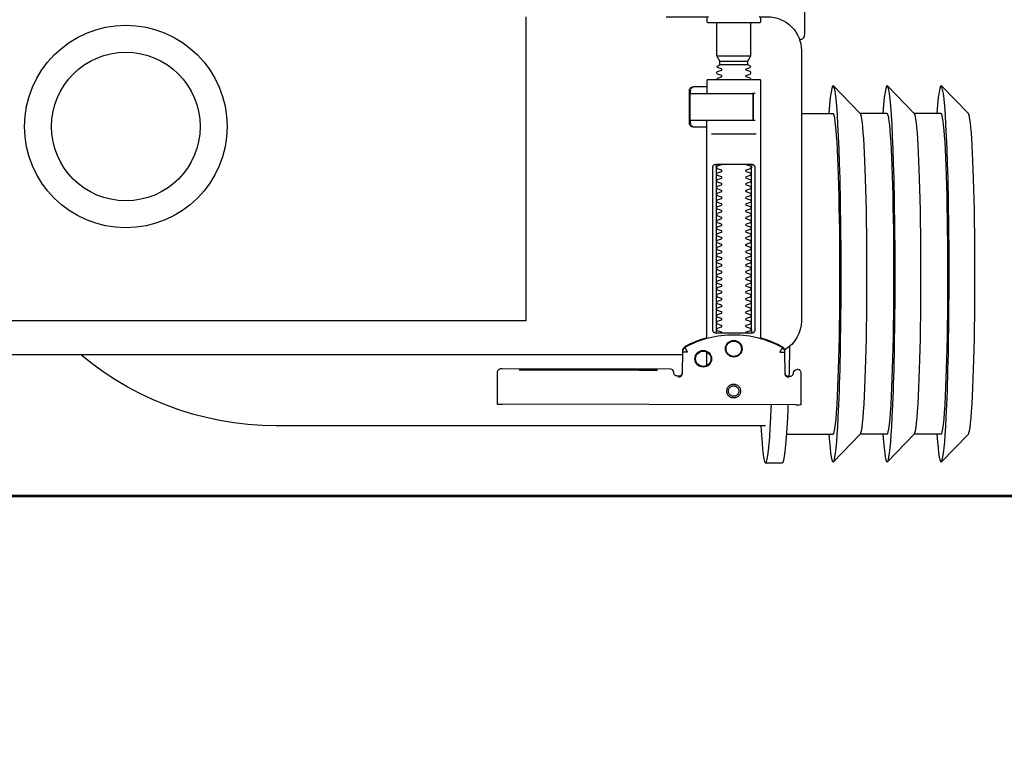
# Model space of a CAD drawing. Header units: millimetres. Extents: x 11979 to 37895, y 18730 to 47884.
# Tile 250 of 256: x 36211 to 36240, y 43717 to 43739. Entities that reach past the tile are written whole.
import ezdxf

# ---------------------------------------------------------------- set-up
doc = ezdxf.new("R2010")
doc.units = ezdxf.units.MM
for name, color, linetype in [('-LI-WIDOK', 2, 'Continuous'), ('-WYMIAR', 8, 'Continuous'), ('_PROJEKTOWANE', 5, 'Continuous'), ('PROJEKTOWANE', 5, 'Continuous')]:
    doc.layers.add(name, color=color, linetype=linetype)
doc.layers.add('-ŚCIANY NOŚNE', color=4, linetype='Continuous', lineweight=53)
doc.styles.get("Standard").update_dxf_attribs({"font": 'arial.ttf'})
doc.dimstyles.new('CZA-KROPKA-50', dxfattribs={"dimtxt": 12, "dimasz": 1, "dimexe": 2, "dimexo": 25, "dimgap": 4, "dimtad": 1, "dimdec": 1, "dimrnd": 0.5, "dimzin": 9, "dimdsep": 46, "dimtxsty": 'Standard', "dimblk": 'CZA-KROPKA', "dimblk1": 'CZA-KROPKA', "dimblk2": 'CZA-KROPKA', "dimsah": 1, "dimcen": -20, "dimse1": 1, "dimse2": 1, "dimclrd": 8, "dimclre": 8, "dimclrt": 9, "dimadec": 0, "dimazin": 0, "dimtfac": 1, "dimtdec": 1, "dimtmove": 1, "dimatfit": 3, "dimldrblk": 'CZA-KROPKA', "dimfxl": 1, "dimtolj": 1, "dimtzin": 9, "dimarcsym": 0})

# ---------------------------------------------------------------- blocks, each defined once
blk = doc.blocks.new('CZA-KROPKA')
at = {"layer": '-WYMIAR', "linetype": 'ByBlock'}
for p, q in [((0, 10), (0, -10)), ((5, 0), (-5, 0))]:
    blk.add_line(p, q, dxfattribs=at)
at = {"layer": '-WYMIAR', "linetype": 'ByBlock', "const_width": 2.5}
blk.add_lwpolyline([(-1.25, 0, 1), (1.25, 0, 1)], format="xyb", close=True, dxfattribs=at)
blk = doc.blocks.new('*D2741')
at = {"layer": '-LI-WIDOK', "color": 8, "lineweight": -2}
blk.add_line((36466.897, 45107.43), (36466.897, 43687.43), dxfattribs=at)
at = {"layer": 'Defpoints', "color": 0}
for p in [(35203.399, 45108.43), (36312.926, 43686.43), (36466.897, 43686.43)]:
    blk.add_point(p, dxfattribs=at)
at = {"layer": '-LI-WIDOK', "color": 8, "lineweight": -2}
for p, rotation in [((36466.897, 45108.43), 90), ((36466.897, 43686.43), 270)]:
    blk.add_blockref('CZA-KROPKA', p, dxfattribs=dict(at, rotation=rotation))
at = {"layer": '-LI-WIDOK', "color": 9, "insert": (36456.872, 44397.43), "char_height": 12, "attachment_point": 5, "rotation": 90}
blk.add_mtext('\\A1;1422', dxfattribs=at)
blk = doc.blocks.new('*D2762')
at = {"layer": '-LI-WIDOK', "color": 8, "lineweight": -2}
blk.add_line((34613.926, 43532.463), (36311.926, 43532.463), dxfattribs=at)
at = {"layer": 'Defpoints', "color": 0}
for p in [(34612.926, 43960.473), (36312.926, 43636.473), (36312.926, 43532.463)]:
    blk.add_point(p, dxfattribs=at)
at = {"layer": '-LI-WIDOK', "color": 8, "lineweight": -2, "rotation": 180}
blk.add_blockref('CZA-KROPKA', (34612.926, 43532.463), dxfattribs=at)
at = {"layer": '-LI-WIDOK', "color": 8, "lineweight": -2}
blk.add_blockref('CZA-KROPKA', (36312.926, 43532.463), dxfattribs=at)
at = {"layer": '-LI-WIDOK', "color": 9, "insert": (35462.926, 43542.59), "char_height": 12, "attachment_point": 5}
blk.add_mtext('\\A1;1700', dxfattribs=at)
blk = doc.blocks.new('*D2763')
at = {"layer": '-LI-WIDOK', "color": 8, "lineweight": -2}
blk.add_line((34132.926, 43502.204), (36311.926, 43502.204), dxfattribs=at)
at = {"layer": 'Defpoints', "color": 0}
for p in [(34131.926, 43960.473), (36312.926, 43636.473), (36312.926, 43502.204)]:
    blk.add_point(p, dxfattribs=at)
at = {"layer": '-LI-WIDOK', "color": 8, "lineweight": -2, "rotation": 180}
blk.add_blockref('CZA-KROPKA', (34131.926, 43502.204), dxfattribs=at)
at = {"layer": '-LI-WIDOK', "color": 8, "lineweight": -2}
blk.add_blockref('CZA-KROPKA', (36312.926, 43502.204), dxfattribs=at)
at = {"layer": '-LI-WIDOK', "color": 9, "insert": (35222.426, 43512.331), "char_height": 12, "attachment_point": 5}
blk.add_mtext('\\A1;2181', dxfattribs=at)
blk = doc.blocks.new('99440_TOP')
for points in [[(-0.24931, 0.17326), (-0.24134, 0.18145)], [(-0.24123, 0.17331), (-0.23328, 0.17331), (-0.22535, 0.18145)], [(-0.22525, 0.17331), (-0.2173, 0.17331), (-0.20936, 0.18145)], [(-0.18928, 0.18181), (-0.19428, 0.18181)], [(-0.19554, 0.17331), (-0.20926, 0.17331)], [(-0.18928, 0.17081), (-0.04441, 0.17081), (-0.04022, 0.17071), (-0.03603, 0.17042), (-0.03187, 0.16993), (-0.02773, 0.16925), (-0.02363, 0.16837), (-0.01957, 0.16731), (-0.01557, 0.16606), (-0.01163, 0.16462), (-0.00776, 0.163), (-0.00397, 0.1612), (-0.00027, 0.15923), (0.00334, 0.15708), (0.00684, 0.15478), (0.01023, 0.15231), (0.0135, 0.14968)], [(-0.19826, 0.16455), (-0.11135, 0.16437)], [(-0.1958, 0.15629), (-0.19595, 0.15629), (-0.19625, 0.15629), (-0.1958, 0.1562), (-0.19564, 0.15614), (-0.1955, 0.15605), (-0.19538, 0.15594), (-0.19527, 0.15581), (-0.19519, 0.15567), (-0.19513, 0.15551), (-0.1951, 0.15535)], [(-0.16466, 0.14865), (-0.16453, 0.1552), (-0.16451, 0.15536), (-0.16447, 0.15551), (-0.16441, 0.15566), (-0.16432, 0.15579), (-0.16422, 0.15591), (-0.16409, 0.15601), (-0.16395, 0.15609), (-0.16381, 0.15614), (-0.16335, 0.15622), (-0.16367, 0.15623), (-0.16382, 0.15623)], [(-0.17187, 0.15297), (-0.17187, 0.14893)], [(-0.12182, 0.15427), (-0.15182, 0.15433)], [(-0.15182, 0.15423), (-0.12182, 0.15417)], [(0.16506, 0.14968), (-0.16464, 0.14968)], [(-0.17187, 0.14497), (-0.17187, 0.08036)], [(-0.18507, 0.14236), (-0.18507, 0.09436)], [(-0.17467, 0.09436), (-0.17467, 0.14236)], [(-0.11834, 0.04968), (-0.11834, 0.13968), (0.11166, 0.13968), (0.11166, 0.04968)], [(-0.17328, 0.08436), (-0.18645, 0.08436)], [(-0.17187, 0.0823), (-0.17154, 0.08236), (-0.16807, 0.08236), (-0.16796, 0.08236), (-0.16785, 0.08234), (-0.16776, 0.08225), (-0.16766, 0.08224), (-0.16749, 0.08223), (-0.16739, 0.08223), (-0.16728, 0.08221), (-0.16717, 0.08214), (-0.16712, 0.082), (-0.16712, 0.08174), (-0.16698, 0.08172), (-0.16688, 0.08168), (-0.16679, 0.08162), (-0.16674, 0.08148), (-0.16674, 0.07124), (-0.16678, 0.07111), (-0.16688, 0.07103), (-0.16712, 0.07098), (-0.16712, 0.07071), (-0.16715, 0.07061), (-0.16722, 0.07054), (-0.16733, 0.0705), (-0.16749, 0.07049), (-0.16762, 0.07048), (-0.16776, 0.07047), (-0.16784, 0.07039), (-0.16794, 0.07036), (-0.16807, 0.07036), (-0.17154, 0.07036), (-0.17187, 0.07041)], [(-0.16816, 0.08235), (-0.16759, 0.08221), (-0.16725, 0.08176)], [(-0.1862, 0.08036), (-0.17513, 0.08036), (-0.17354, 0.08036)], [(-0.1671, 0.08135), (-0.16701, 0.08082), (-0.167, 0.08056)], [(-0.24931, 0.07835), (-0.24134, 0.07016)], [(-0.24123, 0.07831), (-0.23328, 0.07831), (-0.22535, 0.07016)], [(-0.22525, 0.07831), (-0.2173, 0.07831), (-0.20936, 0.07016)], [(-0.19987, 0.07831), (-0.20926, 0.07831)], [(-0.1862, 0.07236), (-0.18537, 0.07236), (-0.18554, 0.07246), (-0.18557, 0.07256)], [(-0.16725, 0.07096), (-0.16759, 0.07051), (-0.16816, 0.07036)], [(-0.167, 0.07216), (-0.16701, 0.0719), (-0.1671, 0.07137)], [(-0.17487, 0.06126), (-0.18487, 0.06126)], [(-0.18397, 0.06388), (-0.17577, 0.06388)], [(-0.17577, 0.06282), (-0.18397, 0.06282)], [(-0.19988, 0.05638), (-0.19974, 0.05642), (-0.19963, 0.05645), (-0.19949, 0.05647), (-0.19935, 0.05647)], [(-0.20086, 0.05497), (-0.20086, 0.00998)]]:
    blk.add_lwpolyline(points)
for points in [[(-0.19976, 0.16454), (-0.19982, 0.15554, 0.009369), (-0.1998, 0.15511), (-0.19978, 0.15494), (-0.19973, 0.15477), (-0.19965, 0.15461), (-0.19955, 0.15447), (-0.19942, 0.15435), (-0.19927, 0.15426), (-0.19911, 0.15419), (-0.19894, 0.15415), (-0.19882, 0.15414), (-0.19867, 0.15414)], [(-0.16399, 0.15607), (-0.16311, 0.15607), (-0.1629, 0.15604), (-0.16269, 0.15598), (-0.16251, 0.15587), (-0.16236, 0.15572), (-0.16223, 0.15555), (-0.16215, 0.15535), (-0.16211, 0.15515, 0.002299), (-0.16211, 0.15503, 0.40455), (-0.16111, 0.15406), (-0.11132, 0.15396), (-0.11114, 0.15396), (-0.11098, 0.15396), (-0.11086, 0.15396), (-0.1107, 0.15397), (-0.11052, 0.15401), (-0.11035, 0.15408), (-0.1102, 0.15418), (-0.11007, 0.1543), (-0.10996, 0.15445), (-0.10988, 0.15461), (-0.10983, 0.15479), (-0.10982, 0.15497), (-0.10984, 0.16396), (-0.10985, 0.16436)], [(-0.19563, 0.15613), (-0.19652, 0.15613, 0.282591), (-0.1974, 0.15558), (-0.19744, 0.15549), (-0.19748, 0.15538), (-0.1975, 0.15529), (-0.19751, 0.15514, -0.415352), (-0.19851, 0.15414)], [(-0.1961, 0.15644), (-0.19574, 0.15638), (-0.19542, 0.15617), (-0.1952, 0.15585), (-0.1951, 0.1555), (-0.195, 0.14894), (-0.195, 0.14888, 0.265347), (-0.19422, 0.14762, 0.125711), (-0.17984, 0.14391, 0.125711), (-0.16545, 0.14756, 0.26954), (-0.16466, 0.14885), (-0.16454, 0.1554), (-0.16451, 0.15562), (-0.16443, 0.15583), (-0.16431, 0.15601), (-0.16415, 0.15617), (-0.16396, 0.15628), (-0.16375, 0.15636), (-0.16355, 0.15638)], [(-0.19499, 0.14869), (-0.19498, 0.1485), (-0.19496, 0.1484), (-0.19493, 0.1483), (-0.1949, 0.1482), (-0.19485, 0.1481), (-0.1948, 0.148), (-0.19475, 0.14791), (-0.19469, 0.14783), (-0.19462, 0.14774), (-0.19454, 0.14766), (-0.19447, 0.14759), (-0.19438, 0.14753), (-0.1943, 0.14747), (-0.19421, 0.14742), (-0.19345, 0.14701), (-0.19268, 0.14663), (-0.1919, 0.14628), (-0.19111, 0.14594), (-0.19031, 0.14563), (-0.18951, 0.14534), (-0.18869, 0.14507), (-0.18787, 0.14483), (-0.18787, 0.06856, 0.414214), (-0.18767, 0.06836), (-0.17532, 0.06836), (-0.17207, 0.06836, 0.414214), (-0.17187, 0.06856), (-0.17187, 0.07236)], [(-0.1598, 0.04968), (-0.17235, 0.04968, 0.405519), (-0.17187, 0.05018), (-0.17187, 0.05088, 0.414214), (-0.17237, 0.05138), (-0.18737, 0.05138, 0.414214), (-0.18787, 0.05088), (-0.18787, 0.05018, 0.405519), (-0.18738, 0.04968), (-0.18987, 0.04968, -0.414214), (-0.19987, 0.05968), (-0.19987, 0.13968, -0.266001), (-0.19493, 0.1483)], [(-0.17187, 0.14478), (-0.17103, 0.14502), (-0.17021, 0.14528), (-0.16939, 0.14557), (-0.16858, 0.14588), (-0.16778, 0.14622), (-0.16699, 0.14657), (-0.16621, 0.14696), (-0.16545, 0.14736), (-0.16544, 0.14736, 0.269546), (-0.16466, 0.14865)], [(-0.18339, 0.09336, 0.182836), (-0.1835, 0.09345), (-0.18472, 0.09386, 0.050055), (-0.18487, 0.09412), (-0.18487, 0.0944, 0.050055), (-0.18472, 0.09466), (-0.1835, 0.09507, 0.719897), (-0.1835, 0.09545), (-0.18472, 0.09586, 0.050055), (-0.18487, 0.09612), (-0.18487, 0.0964, 0.050055), (-0.18472, 0.09666), (-0.1835, 0.09707, 0.719897), (-0.1835, 0.09745), (-0.18472, 0.09786, 0.050055), (-0.18487, 0.09812), (-0.18487, 0.0984, 0.050055), (-0.18472, 0.09866), (-0.1835, 0.09907, 0.719897), (-0.1835, 0.09945), (-0.18472, 0.09986, 0.050055), (-0.18487, 0.10012), (-0.18487, 0.1004, 0.050055), (-0.18472, 0.10066), (-0.1835, 0.10107, 0.719897), (-0.1835, 0.10145), (-0.18472, 0.10186, 0.050055), (-0.18487, 0.10212), (-0.18487, 0.1024, 0.050055), (-0.18472, 0.10266), (-0.1835, 0.10307, 0.719897), (-0.1835, 0.10345), (-0.18472, 0.10386, 0.050055), (-0.18487, 0.10412), (-0.18487, 0.1044, 0.050055), (-0.18472, 0.10466), (-0.1835, 0.10507, 0.719897), (-0.1835, 0.10545), (-0.18472, 0.10586, 0.050055), (-0.18487, 0.10612), (-0.18487, 0.1064, 0.050055), (-0.18472, 0.10666), (-0.1835, 0.10707, 0.719897), (-0.1835, 0.10745), (-0.18472, 0.10786, 0.050055), (-0.18487, 0.10812), (-0.18487, 0.1084, 0.050055), (-0.18472, 0.10866), (-0.1835, 0.10907, 0.719897), (-0.1835, 0.10945), (-0.18472, 0.10986, 0.050055), (-0.18487, 0.11012), (-0.18487, 0.1104, 0.050055), (-0.18472, 0.11066), (-0.1835, 0.11107, 0.719897), (-0.1835, 0.11145), (-0.18472, 0.11186, 0.050055), (-0.18487, 0.11212), (-0.18487, 0.1124, 0.050055), (-0.18472, 0.11266), (-0.1835, 0.11307, 0.719897), (-0.1835, 0.11345), (-0.18472, 0.11386, 0.050055), (-0.18487, 0.11412), (-0.18487, 0.1144, 0.050055), (-0.18472, 0.11466), (-0.1835, 0.11507, 0.719897), (-0.1835, 0.11545), (-0.18472, 0.11586, 0.050055), (-0.18487, 0.11612), (-0.18487, 0.1164, 0.050055), (-0.18472, 0.11666), (-0.1835, 0.11707, 0.719897), (-0.1835, 0.11745), (-0.18472, 0.11786, 0.050055), (-0.18487, 0.11812), (-0.18487, 0.1184, 0.050055), (-0.18472, 0.11866), (-0.1835, 0.11907, 0.719897), (-0.1835, 0.11945), (-0.18472, 0.11986, 0.050055), (-0.18487, 0.12012), (-0.18487, 0.1204, 0.050055), (-0.18472, 0.12066), (-0.1835, 0.12107, 0.719897), (-0.1835, 0.12145), (-0.18472, 0.12186, 0.050055), (-0.18487, 0.12212), (-0.18487, 0.1224, 0.050055), (-0.18472, 0.12266), (-0.1835, 0.12307, 0.719897), (-0.1835, 0.12345), (-0.18472, 0.12386, 0.050055), (-0.18487, 0.12412), (-0.18487, 0.1244, 0.050055), (-0.18472, 0.12466), (-0.1835, 0.12507, 0.719897), (-0.1835, 0.12545), (-0.18472, 0.12586, 0.050055), (-0.18487, 0.12612), (-0.18487, 0.1264, 0.050055), (-0.18472, 0.12666), (-0.1835, 0.12707, 0.719897), (-0.1835, 0.12745), (-0.18472, 0.12786, 0.050055), (-0.18487, 0.12812), (-0.18487, 0.1284, 0.050055), (-0.18472, 0.12866), (-0.1835, 0.12907, 0.719897), (-0.1835, 0.12945), (-0.18472, 0.12986, 0.050055), (-0.18487, 0.13012), (-0.18487, 0.1304, 0.050055), (-0.18472, 0.13066), (-0.1835, 0.13107, 0.719897), (-0.1835, 0.13145), (-0.18472, 0.13186, 0.050055), (-0.18487, 0.13212), (-0.18487, 0.1324, 0.050055), (-0.18472, 0.13266), (-0.1835, 0.13307, 0.719897), (-0.1835, 0.13345), (-0.18472, 0.13386, 0.050055), (-0.18487, 0.13412), (-0.18487, 0.1344, 0.050055), (-0.18472, 0.13466), (-0.1835, 0.13507, 0.719897), (-0.1835, 0.13545), (-0.18472, 0.13586, 0.050055), (-0.18487, 0.13612), (-0.18487, 0.1364, 0.050055), (-0.18472, 0.13666), (-0.1835, 0.13707, 0.719897), (-0.1835, 0.13745), (-0.18472, 0.13786, 0.050055), (-0.18487, 0.13812), (-0.18487, 0.1384, 0.050055), (-0.18472, 0.13866), (-0.1835, 0.13907, 0.719897), (-0.1835, 0.13945), (-0.18472, 0.13986, 0.050055), (-0.18487, 0.14012), (-0.18487, 0.1404, 0.050055), (-0.18472, 0.14066), (-0.1835, 0.14107, 0.719897), (-0.1835, 0.14145), (-0.18472, 0.14186, 0.050055), (-0.18487, 0.14212), (-0.18487, 0.1424, 0.050055), (-0.18472, 0.14266), (-0.1835, 0.14307, 0.474594), (-0.18339, 0.14336)], [(-0.17634, 0.14336, 0.474594), (-0.17623, 0.14307), (-0.17501, 0.14266, 0.050055), (-0.17487, 0.1424), (-0.17487, 0.14212, 0.050055), (-0.17501, 0.14186), (-0.17623, 0.14145, 0.719897), (-0.17623, 0.14107), (-0.17501, 0.14066, 0.050055), (-0.17487, 0.1404), (-0.17487, 0.14012, 0.050055), (-0.17501, 0.13986), (-0.17623, 0.13945, 0.719897), (-0.17623, 0.13907), (-0.17501, 0.13866, 0.050055), (-0.17487, 0.1384), (-0.17487, 0.13812, 0.050055), (-0.17501, 0.13786), (-0.17623, 0.13745, 0.719897), (-0.17623, 0.13707), (-0.17501, 0.13666, 0.050055), (-0.17487, 0.1364), (-0.17487, 0.13612, 0.050055), (-0.17501, 0.13586), (-0.17623, 0.13545, 0.719897), (-0.17623, 0.13507), (-0.17501, 0.13466, 0.050055), (-0.17487, 0.1344), (-0.17487, 0.13412, 0.050055), (-0.17501, 0.13386), (-0.17623, 0.13345, 0.719897), (-0.17623, 0.13307), (-0.17501, 0.13266, 0.050055), (-0.17487, 0.1324), (-0.17487, 0.13212, 0.050055), (-0.17501, 0.13186), (-0.17623, 0.13145, 0.719897), (-0.17623, 0.13107), (-0.17501, 0.13066, 0.050055), (-0.17487, 0.1304), (-0.17487, 0.13012, 0.050055), (-0.17501, 0.12986), (-0.17623, 0.12945, 0.719897), (-0.17623, 0.12907), (-0.17501, 0.12866, 0.050055), (-0.17487, 0.1284), (-0.17487, 0.12812, 0.050055), (-0.17501, 0.12786), (-0.17623, 0.12745, 0.719897), (-0.17623, 0.12707), (-0.17501, 0.12666, 0.050055), (-0.17487, 0.1264), (-0.17487, 0.12612, 0.050055), (-0.17501, 0.12586), (-0.17623, 0.12545, 0.719897), (-0.17623, 0.12507), (-0.17501, 0.12466, 0.050055), (-0.17487, 0.1244), (-0.17487, 0.12412, 0.050055), (-0.17501, 0.12386), (-0.17623, 0.12345, 0.719897), (-0.17623, 0.12307), (-0.17501, 0.12266, 0.050055), (-0.17487, 0.1224), (-0.17487, 0.12212, 0.050055), (-0.17501, 0.12186), (-0.17623, 0.12145, 0.719897), (-0.17623, 0.12107), (-0.17501, 0.12066, 0.050055), (-0.17487, 0.1204), (-0.17487, 0.12012, 0.050055), (-0.17501, 0.11986), (-0.17623, 0.11945, 0.719897), (-0.17623, 0.11907), (-0.17501, 0.11866, 0.050055), (-0.17487, 0.1184), (-0.17487, 0.11812, 0.050055), (-0.17501, 0.11786), (-0.17623, 0.11745, 0.719897), (-0.17623, 0.11707), (-0.17501, 0.11666, 0.050055), (-0.17487, 0.1164), (-0.17487, 0.11612, 0.050055), (-0.17501, 0.11586), (-0.17623, 0.11545, 0.719897), (-0.17623, 0.11507), (-0.17501, 0.11466, 0.050055), (-0.17487, 0.1144), (-0.17487, 0.11412, 0.050055), (-0.17501, 0.11386), (-0.17623, 0.11345, 0.719897), (-0.17623, 0.11307), (-0.17501, 0.11266, 0.050055), (-0.17487, 0.1124), (-0.17487, 0.11212, 0.050055), (-0.17501, 0.11186), (-0.17623, 0.11145, 0.719897), (-0.17623, 0.11107), (-0.17501, 0.11066, 0.050055), (-0.17487, 0.1104), (-0.17487, 0.11012, 0.050055), (-0.17501, 0.10986), (-0.17623, 0.10945, 0.719897), (-0.17623, 0.10907), (-0.17501, 0.10866, 0.050055), (-0.17487, 0.1084), (-0.17487, 0.10812, 0.050055), (-0.17501, 0.10786), (-0.17623, 0.10745, 0.719897), (-0.17623, 0.10707), (-0.17501, 0.10666, 0.050055), (-0.17487, 0.1064), (-0.17487, 0.10612, 0.050055), (-0.17501, 0.10586), (-0.17623, 0.10545, 0.719897), (-0.17623, 0.10507), (-0.17501, 0.10466, 0.050055), (-0.17487, 0.1044), (-0.17487, 0.10412, 0.050055), (-0.17501, 0.10386), (-0.17623, 0.10345, 0.719897), (-0.17623, 0.10307), (-0.17501, 0.10266, 0.050055), (-0.17487, 0.1024), (-0.17487, 0.10212, 0.050055), (-0.17501, 0.10186), (-0.17623, 0.10145, 0.719897), (-0.17623, 0.10107), (-0.17501, 0.10066, 0.050055), (-0.17487, 0.1004), (-0.17487, 0.10012, 0.050055), (-0.17501, 0.09986), (-0.17623, 0.09945, 0.719897), (-0.17623, 0.09907), (-0.17501, 0.09866, 0.050055), (-0.17487, 0.0984), (-0.17487, 0.09812, 0.050055), (-0.17501, 0.09786), (-0.17623, 0.09745, 0.719897), (-0.17623, 0.09707), (-0.17501, 0.09666, 0.050055), (-0.17487, 0.0964), (-0.17487, 0.09612, 0.050055), (-0.17501, 0.09586), (-0.17623, 0.09545, 0.719897), (-0.17623, 0.09507), (-0.17501, 0.09466, 0.050055), (-0.17487, 0.0944), (-0.17487, 0.09412, 0.050055), (-0.17501, 0.09386), (-0.17623, 0.09345, 0.182836), (-0.17634, 0.09336)], [(-0.18557, 0.08016), (-0.18557, 0.07256), (-0.18557, 0.08016), (-0.18554, 0.08026), (-0.18546, 0.08034), (-0.17682, 0.08036), (-0.16712, 0.08036, -0.414214), (-0.16692, 0.08016), (-0.16692, 0.07256, -0.414214), (-0.16712, 0.07236), (-0.1853, 0.07236), (-0.18539, 0.0724), (-0.18546, 0.07256)], [(-0.18487, 0.06836), (-0.18487, 0.06812, -0.050055), (-0.18472, 0.06786), (-0.1835, 0.06745, -0.719897), (-0.1835, 0.06707), (-0.18472, 0.06666, -0.050055), (-0.18487, 0.0664), (-0.18487, 0.06612, -0.050055), (-0.18472, 0.06586), (-0.1835, 0.06545, -0.719897), (-0.1835, 0.06507), (-0.18472, 0.06466, -0.050055), (-0.18487, 0.0644), (-0.18397, 0.06388), (-0.18397, 0.06282), (-0.18487, 0.06126), (-0.18487, 0.05138)], [(-0.17487, 0.06836), (-0.17487, 0.06812, 0.050055), (-0.17501, 0.06786), (-0.17623, 0.06745, 0.719897), (-0.17623, 0.06707), (-0.17501, 0.06666, 0.050055), (-0.17487, 0.0664), (-0.17487, 0.06612, 0.050055), (-0.17501, 0.06586), (-0.17623, 0.06545, 0.719897), (-0.17623, 0.06507), (-0.17501, 0.06466, 0.050055), (-0.17487, 0.0644), (-0.17577, 0.06388), (-0.17577, 0.06282), (-0.17487, 0.06126), (-0.17487, 0.05138)], [(-0.19998, 0.05634, 0.091301), (-0.20042, 0.05604, 0.198909), (-0.20086, 0.05497)], [(-0.19931, 0.0564, 0.170835), (-0.19998, 0.05634)]]:
    blk.add_lwpolyline(points, format="xyb")
for points in [[(-0.17981, 0.16256), (-0.17961, 0.16255), (-0.17941, 0.16252), (-0.17921, 0.16247), (-0.17902, 0.1624), (-0.17884, 0.16232), (-0.17867, 0.16221), (-0.17851, 0.16209), (-0.17836, 0.16196), (-0.17823, 0.16181), (-0.17811, 0.16165), (-0.178, 0.16147), (-0.17792, 0.16129), (-0.17785, 0.1611), (-0.1778, 0.16091), (-0.17777, 0.16071), (-0.17776, 0.16051), (-0.17777, 0.16031), (-0.1778, 0.16011), (-0.17785, 0.15991), (-0.17792, 0.15972), (-0.17801, 0.15954), (-0.17811, 0.15937), (-0.17823, 0.15921), (-0.17837, 0.15906), (-0.17852, 0.15893), (-0.17868, 0.15881), (-0.17885, 0.1587), (-0.17903, 0.15862), (-0.17922, 0.15855), (-0.17942, 0.1585), (-0.17962, 0.15847), (-0.17982, 0.15846), (-0.18002, 0.15847), (-0.18022, 0.1585), (-0.18041, 0.15855), (-0.1806, 0.15862), (-0.18078, 0.15871), (-0.18095, 0.15881), (-0.18111, 0.15893), (-0.18126, 0.15907), (-0.1814, 0.15922), (-0.18152, 0.15938), (-0.18162, 0.15955), (-0.18171, 0.15973), (-0.18177, 0.15992), (-0.18182, 0.16012), (-0.18185, 0.16031), (-0.18186, 0.16052), (-0.18185, 0.16072), (-0.18182, 0.16091), (-0.18177, 0.16111), (-0.1817, 0.1613), (-0.18162, 0.16148), (-0.18151, 0.16165), (-0.18139, 0.16181), (-0.18126, 0.16196), (-0.18111, 0.1621), (-0.18095, 0.16222), (-0.18077, 0.16232), (-0.18059, 0.1624), (-0.1804, 0.16247), (-0.18021, 0.16252), (-0.18001, 0.16255)], [(-0.17981, 0.16205), (-0.17966, 0.16205), (-0.17951, 0.16202), (-0.17936, 0.16199), (-0.17922, 0.16194), (-0.17908, 0.16187), (-0.17895, 0.16179), (-0.17883, 0.1617), (-0.17871, 0.1616), (-0.17861, 0.16149), (-0.17852, 0.16136), (-0.17844, 0.16123), (-0.17838, 0.1611), (-0.17833, 0.16095), (-0.17829, 0.1608), (-0.17827, 0.16065), (-0.17826, 0.1605), (-0.17827, 0.16035), (-0.17829, 0.1602), (-0.17833, 0.16005), (-0.17838, 0.15991), (-0.17845, 0.15977), (-0.17852, 0.15964), (-0.17862, 0.15952), (-0.17872, 0.15941), (-0.17883, 0.1593), (-0.17895, 0.15921), (-0.17908, 0.15914), (-0.17922, 0.15907), (-0.17936, 0.15902), (-0.17951, 0.15898), (-0.17966, 0.15896), (-0.17981, 0.15896), (-0.17997, 0.15896), (-0.18012, 0.15899), (-0.18026, 0.15902), (-0.18041, 0.15907), (-0.18054, 0.15914), (-0.18067, 0.15922), (-0.1808, 0.15931), (-0.18091, 0.15941), (-0.18101, 0.15952), (-0.1811, 0.15965), (-0.18118, 0.15978), (-0.18124, 0.15991), (-0.1813, 0.16006), (-0.18133, 0.16021), (-0.18135, 0.16036), (-0.18136, 0.16051), (-0.18135, 0.16066), (-0.18133, 0.16081), (-0.18129, 0.16096), (-0.18124, 0.1611), (-0.18118, 0.16124), (-0.1811, 0.16137), (-0.18101, 0.16149), (-0.1809, 0.1616), (-0.18079, 0.16171), (-0.18067, 0.1618), (-0.18054, 0.16187), (-0.1804, 0.16194), (-0.18026, 0.16199), (-0.18011, 0.16203), (-0.17996, 0.16205)], [(-0.17458, 0.14336), (-0.17449, 0.14336), (-0.17441, 0.14335), (-0.17432, 0.14333), (-0.17423, 0.14331), (-0.17415, 0.14327), (-0.17407, 0.14323), (-0.174, 0.14318), (-0.17393, 0.14313), (-0.17387, 0.14306), (-0.17381, 0.14299), (-0.17376, 0.1429), (-0.17371, 0.1428), (-0.17367, 0.1427), (-0.17365, 0.14259), (-0.17363, 0.14247), (-0.17362, 0.14236), (-0.17362, 0.09436), (-0.17363, 0.09424), (-0.17365, 0.09413), (-0.17367, 0.09402), (-0.17371, 0.09391), (-0.17376, 0.09382), (-0.17381, 0.09373), (-0.17387, 0.09366), (-0.17393, 0.09359), (-0.174, 0.09354), (-0.17407, 0.09349), (-0.17415, 0.09344), (-0.17423, 0.09341), (-0.17432, 0.09339), (-0.17441, 0.09337), (-0.17449, 0.09336), (-0.17458, 0.09336), (-0.18516, 0.09336), (-0.18525, 0.09336), (-0.18533, 0.09337), (-0.18542, 0.09339), (-0.18551, 0.09341), (-0.18559, 0.09344), (-0.18567, 0.09349), (-0.18574, 0.09354), (-0.18581, 0.09359), (-0.18587, 0.09366), (-0.18593, 0.09373), (-0.18598, 0.09382), (-0.18603, 0.09391), (-0.18607, 0.09402), (-0.18609, 0.09413), (-0.18611, 0.09424), (-0.18611, 0.09436), (-0.18611, 0.14236), (-0.18611, 0.14247), (-0.18609, 0.14259), (-0.18607, 0.1427), (-0.18603, 0.1428), (-0.18598, 0.1429), (-0.18593, 0.14299), (-0.18587, 0.14306), (-0.18581, 0.14313), (-0.18574, 0.14318), (-0.18567, 0.14323), (-0.18559, 0.14327), (-0.18551, 0.14331), (-0.18542, 0.14333), (-0.18533, 0.14335), (-0.18525, 0.14336), (-0.18516, 0.14336)]]:
    blk.add_lwpolyline(points, close=True)
for points in [[(-0.19422, 0.14766), (-0.19422, 0.14766), (-0.19422, 0.14766), (-0.19422, 0.14766), (-0.19422, 0.14766), (-0.19422, 0.14766), (-0.19421, 0.14766), (-0.19421, 0.14766), (-0.19421, 0.14766), (-0.19421, 0.14766), (-0.19421, 0.14766), (-0.19421, 0.14766), (-0.19422, 0.14766), (-0.19422, 0.14766), (-0.19422, 0.14766), (-0.19422, 0.14766), (-0.19422, 0.14766), (-0.19422, 0.14766), (-0.19422, 0.14767), (-0.19422, 0.14767), (-0.19422, 0.14767), (-0.19422, 0.14767), (-0.19422, 0.14767), (-0.19422, 0.14767), (-0.19422, 0.14767), (-0.19422, 0.14768), (-0.19421, 0.14768), (-0.19421, 0.14768), (-0.19421, 0.14769), (-0.19421, 0.14769), (-0.1942, 0.1477), (-0.1942, 0.1477), (-0.1942, 0.14771), (-0.1942, 0.14771), (-0.19419, 0.14772), (-0.19419, 0.14772), (-0.19419, 0.14773), (-0.19419, 0.14773), (-0.19418, 0.14774), (-0.19418, 0.14775), (-0.19418, 0.14775), (-0.19417, 0.14776), (-0.19417, 0.14776), (-0.19417, 0.14777), (-0.19416, 0.14778), (-0.19416, 0.14779), (-0.19415, 0.14779), (-0.19415, 0.1478), (-0.19414, 0.14781), (-0.19414, 0.14782), (-0.19414, 0.14783), (-0.19413, 0.14784), (-0.19413, 0.14784), (-0.19412, 0.14785), (-0.19412, 0.14786), (-0.19411, 0.14787), (-0.19411, 0.14788), (-0.1941, 0.14789), (-0.19409, 0.1479), (-0.19409, 0.14791), (-0.19408, 0.14792), (-0.19408, 0.14793), (-0.19407, 0.14794), (-0.19407, 0.14796), (-0.19406, 0.14797), (-0.19405, 0.14798), (-0.19405, 0.14799), (-0.19404, 0.148), (-0.19403, 0.14801), (-0.19403, 0.14803), (-0.19402, 0.14804), (-0.19401, 0.14806), (-0.19399, 0.14809), (-0.19398, 0.14812), (-0.19396, 0.14814), (-0.19395, 0.14817), (-0.19393, 0.1482), (-0.19392, 0.14823), (-0.19382, 0.14841), (-0.1938, 0.14844), (-0.19376, 0.14851), (-0.19375, 0.14854), (-0.19373, 0.14858), (-0.19371, 0.14861), (-0.19369, 0.14864), (-0.19367, 0.14868), (-0.19365, 0.14871), (-0.19363, 0.14875), (-0.19362, 0.14877), (-0.19362, 0.14878), (-0.19361, 0.14878), (-0.1936, 0.1488), (-0.1936, 0.14881), (-0.19359, 0.14882), (-0.19359, 0.14883), (-0.19358, 0.14884), (-0.19358, 0.14885), (-0.19357, 0.14885), (-0.19357, 0.14886), (-0.19357, 0.14886), (-0.19357, 0.14886), (-0.19357, 0.14887), (-0.19356, 0.14887), (-0.19356, 0.14888), (-0.19356, 0.14889), (-0.19356, 0.14889), (-0.19355, 0.1489), (-0.19355, 0.1489), (-0.19355, 0.14891), (-0.19354, 0.14891), (-0.19354, 0.14891), (-0.19354, 0.14892), (-0.19353, 0.14892), (-0.19353, 0.14892), (-0.19352, 0.14893), (-0.19352, 0.14893), (-0.19351, 0.14894), (-0.19351, 0.14894), (-0.19351, 0.14894), (-0.1935, 0.14895), (-0.1935, 0.14895), (-0.1935, 0.14896), (-0.1935, 0.14896), (-0.1935, 0.14897), (-0.1935, 0.14897), (-0.1935, 0.14897), (-0.1935, 0.14898), (-0.1935, 0.14898), (-0.1935, 0.14899), (-0.1935, 0.14899), (-0.19351, 0.14899), (-0.19351, 0.149), (-0.19351, 0.149), (-0.19351, 0.149), (-0.19351, 0.149), (-0.19352, 0.149), (-0.19352, 0.149), (-0.19352, 0.149), (-0.19352, 0.149), (-0.19352, 0.149), (-0.19352, 0.149), (-0.19353, 0.149), (-0.19353, 0.149), (-0.19353, 0.149), (-0.19353, 0.149), (-0.19354, 0.149), (-0.19354, 0.149), (-0.19354, 0.149), (-0.19354, 0.149), (-0.19355, 0.149), (-0.19355, 0.149), (-0.19355, 0.149), (-0.19356, 0.149), (-0.19356, 0.14899), (-0.19357, 0.14899), (-0.19357, 0.14899), (-0.19357, 0.14899), (-0.19358, 0.14899), (-0.19358, 0.14899), (-0.19358, 0.14899), (-0.19359, 0.14899), (-0.19359, 0.14898), (-0.19359, 0.14898), (-0.1936, 0.14898), (-0.1936, 0.14898), (-0.19361, 0.14898), (-0.19361, 0.14898), (-0.19362, 0.14899), (-0.19362, 0.14899), (-0.19363, 0.14899), (-0.19363, 0.14899), (-0.19363, 0.14899), (-0.19364, 0.14899), (-0.19364, 0.14899), (-0.19364, 0.14899), (-0.19365, 0.14899), (-0.19365, 0.14899), (-0.19365, 0.14899), (-0.19365, 0.14899), (-0.19365, 0.14899), (-0.19365, 0.14899), (-0.19366, 0.14899), (-0.19366, 0.14899), (-0.19367, 0.14899), (-0.19367, 0.14899), (-0.19368, 0.14899), (-0.19368, 0.14899), (-0.19369, 0.14899), (-0.19369, 0.14899), (-0.1937, 0.14899), (-0.19371, 0.14899), (-0.19371, 0.14899), (-0.19372, 0.14899), (-0.19373, 0.14899), (-0.19374, 0.14899), (-0.19375, 0.14899), (-0.19375, 0.14899), (-0.19376, 0.14899), (-0.19377, 0.14899), (-0.19378, 0.14898), (-0.19379, 0.14898), (-0.19384, 0.14898), (-0.19385, 0.14898), (-0.19386, 0.14898), (-0.19387, 0.14898), (-0.19388, 0.14898), (-0.19389, 0.14898), (-0.1939, 0.14898), (-0.19391, 0.14898), (-0.19392, 0.14898), (-0.19394, 0.14898), (-0.19395, 0.14898), (-0.19396, 0.14898), (-0.19397, 0.14898), (-0.19398, 0.14898), (-0.19403, 0.14898), (-0.19406, 0.14898), (-0.19408, 0.14898), (-0.19411, 0.14898), (-0.19413, 0.14898), (-0.19415, 0.14898), (-0.19418, 0.14898), (-0.1942, 0.14898), (-0.19422, 0.14898), (-0.19425, 0.14897), (-0.19442, 0.14897), (-0.19444, 0.14897), (-0.19446, 0.14897), (-0.19448, 0.14897), (-0.1945, 0.14897), (-0.19451, 0.14897), (-0.19452, 0.14897), (-0.19453, 0.14897), (-0.19454, 0.14897), (-0.19455, 0.14897), (-0.19456, 0.14897), (-0.19457, 0.14897), (-0.19458, 0.14897), (-0.19459, 0.14897), (-0.19459, 0.14897), (-0.1946, 0.14897), (-0.19461, 0.14897), (-0.19462, 0.14897), (-0.19463, 0.14897), (-0.19464, 0.14897), (-0.19465, 0.14897), (-0.19466, 0.14897), (-0.19466, 0.14897), (-0.19467, 0.14897), (-0.19468, 0.14897), (-0.19469, 0.14897), (-0.1947, 0.14896), (-0.1947, 0.14896), (-0.19471, 0.14896), (-0.19472, 0.14896), (-0.19473, 0.14896), (-0.19473, 0.14896), (-0.19474, 0.14896), (-0.19475, 0.14896), (-0.19476, 0.14896), (-0.19476, 0.14896), (-0.19477, 0.14896), (-0.19478, 0.14896), (-0.19478, 0.14896), (-0.19479, 0.14896), (-0.1948, 0.14896), (-0.1948, 0.14896), (-0.19481, 0.14896), (-0.19482, 0.14896), (-0.19482, 0.14896), (-0.19483, 0.14896), (-0.19484, 0.14896), (-0.19485, 0.14896), (-0.19486, 0.14896), (-0.19486, 0.14896), (-0.19487, 0.14896), (-0.19487, 0.14896), (-0.19488, 0.14896), (-0.19489, 0.14896), (-0.19489, 0.14896), (-0.1949, 0.14896), (-0.1949, 0.14896), (-0.1949, 0.14896), (-0.19491, 0.14896), (-0.19491, 0.14896), (-0.19492, 0.14896), (-0.19492, 0.14896), (-0.19493, 0.14896), (-0.19493, 0.14896), (-0.19493, 0.14896), (-0.19494, 0.14896), (-0.19494, 0.14896), (-0.19495, 0.14896), (-0.19495, 0.14896), (-0.19495, 0.14896), (-0.19496, 0.14896), (-0.19496, 0.14896), (-0.19496, 0.14896), (-0.19496, 0.14896), (-0.19497, 0.14896), (-0.19497, 0.14896), (-0.19497, 0.14896), (-0.19498, 0.14896), (-0.19498, 0.14896), (-0.19498, 0.14896), (-0.19498, 0.14896), (-0.19498, 0.14896), (-0.19499, 0.14896), (-0.19499, 0.14896), (-0.19499, 0.14896), (-0.19499, 0.14896), (-0.19499, 0.14896), (-0.19499, 0.14896), (-0.19499, 0.14896), (-0.19499, 0.14895), (-0.195, 0.14895), (-0.195, 0.14895), (-0.195, 0.14895), (-0.195, 0.14895), (-0.195, 0.14895), (-0.195, 0.14895), (-0.195, 0.14895), (-0.195, 0.14895), (-0.195, 0.14895), (-0.195, 0.14895), (-0.195, 0.14895), (-0.195, 0.14895), (-0.195, 0.14895), (-0.195, 0.14896), (-0.195, 0.14896), (-0.195, 0.14896), (-0.195, 0.14896), (-0.195, 0.14896), (-0.195, 0.14896), (-0.195, 0.14896), (-0.195, 0.14896), (-0.195, 0.14896), (-0.195, 0.14896), (-0.195, 0.14896), (-0.195, 0.14896), (-0.195, 0.14896), (-0.195, 0.14896), (-0.195, 0.14896), (-0.195, 0.14895), (-0.195, 0.14895, 0.269547)], [(-0.16467, 0.14889), (-0.16468, 0.14889), (-0.16471, 0.1489), (-0.16484, 0.1489), (-0.1659, 0.14893), (-0.16599, 0.14893), (-0.16603, 0.14893), (-0.16607, 0.14893), (-0.1661, 0.14894), (-0.16613, 0.14895), (-0.16617, 0.14893), (-0.16617, 0.1489), (-0.16614, 0.14888), (-0.16612, 0.14885), (-0.1661, 0.14881), (-0.16608, 0.14878), (-0.16606, 0.14875), (-0.16548, 0.14767), (-0.16546, 0.14764), (-0.16545, 0.1476, 0.269546)]]:
    blk.add_lwpolyline(points, format="xyb", close=True)
for centre, radius in [((-0.17083, 0.15095), 0.00247), ((-0.17083, 0.15095), 0.00227), ((-0.17984, 0.14797), 0.00247), ((-0.17984, 0.14797), 0.00227), ((0.00013, 0.08218), 0.03), ((0.00013, 0.08218), 0.022)]:
    blk.add_circle(centre, radius)
for centre, major_axis, ratio, start_param, end_param in [((-0.24123, 0.12581), (0, 0.0557), 0.04256, 5.733752, 6.988802), ((-0.22525, 0.12581), (0, 0.0557), 0.04256, 5.733752, 6.988802), ((-0.20926, 0.12581), (0, 0.0557), 0.04256, 5.733752, 6.988802), ((-0.18928, 0.12581), (0, 0.056), 0.04256, 5.645661, 6.988802), ((-0.19428, 0.12581), (0, 0.056), 0.04256, 0, 0.705617), ((-0.24923, 0.12581), (0, 0.0475), 0.04256, 0.043665, 0.705617), ((-0.24123, 0.12581), (0, 0.0475), 0.04256, 0, 0.705617), ((-0.23324, 0.12581), (0, 0.0475), 0.04256, 0.043665, 0.705617), ((-0.22525, 0.12581), (0, 0.0475), 0.04256, 0, 0.705617), ((-0.21725, 0.12581), (0, 0.0475), 0.04256, 0.043665, 0.705617), ((-0.20926, 0.12581), (0, 0.0475), 0.04256, 0, 0.705617), ((-0.24123, 0.12581), (0, 0.0557), 0.04256, 0.705617, 3.691026), ((-0.22525, 0.12581), (0, 0.0557), 0.04256, 0.705617, 3.691026), ((-0.20926, 0.12581), (0, 0.0557), 0.04256, 0.705617, 3.691026), ((-0.19428, 0.12581), (0, 0.056), 0.04256, 0.705617, 0.806963), ((-0.18928, 0.12581), (0, 0.056), 0.04256, 0.705617, 0.807212), ((-0.19826, 0.16453), (-0.0015, 0), 0.008726, 4.712674, 6.283151), ((-0.11135, 0.16436), (-0.0015, 0), 0.008726, 3.141878, 4.712682), ((-0.24923, 0.12581), (0, 0.0475), 0.04256, 0.705617, 3.097928), ((-0.24123, 0.12581), (0, 0.0475), 0.04256, 0.705617, 3.141593), ((-0.23324, 0.12581), (0, 0.0475), 0.04256, 0.705617, 3.097928), ((-0.22525, 0.12581), (0, 0.0475), 0.04256, 0.705617, 3.141593), ((-0.21725, 0.12581), (0, 0.0475), 0.04256, 0.705617, 3.097928), ((-0.20926, 0.12581), (0, 0.0475), 0.04256, 0.705617, 3.141593), ((-0.1965, 0.15713), (-0.000002, -0.001), 0.000289, 6.274459, 6.283185), ((-0.19428, 0.12581), (0, 0.056), 0.04256, 0.998527, 1.179108), ((-0.16311, 0.15707), (-0.000002, -0.001), 0.000289, 6.274459, 6.283185), ((-0.19866, 0.15514), (-0.000011, -0.001), 0.706875, 0, 0.012337), ((-0.19831, 0.15414), (-0.000501, 0.000001), 0.008726, 0.786107, 1.14947), ((-0.19851, 0.15514), (-0.000006, -0.001), 0.408573, 0, 0.00956), ((-0.15182, 0.15428), (0.0055, -0.00001), 0.008726, 1.571085, 4.712678), ((-0.12182, 0.15422), (0.0055, -0.00001), 0.008726, 4.712678, 7.854271), ((-0.1945, 0.14876), (-0.0005, -0.000008), 0.017454, 0, 0.000137), ((-0.16516, 0.14886), (0.0005, -0.00001), 0.000006, 6.282744, 6.283185), ((-0.18507, 0.14236), (0, 0.001), 0.000289, 4.712389, 6.283185), ((-0.17467, 0.14236), (0, -0.001), 0.000289, 1.570796, 3.141593), ((-0.18507, 0.09436), (0, -0.001), 0.000289, 0, 1.570796), ((-0.17467, 0.09436), (0, -0.001), 0.000289, 0, 1.570796), ((-0.16749, 0.08203), (0.000004, 0.0002), 0.133184, 0.00502, 0.005026), ((-0.1671, 0.08153), (0.000013, 0.0002), 0.223, 0.006306, 0.006351), ((-0.16749, 0.07069), (0.000004, -0.0002), 0.133184, 6.278107, 6.278112), ((-0.1671, 0.07118), (0.000013, -0.0002), 0.223, 6.276731, 6.276777)]:
    blk.add_ellipse(centre, major_axis=major_axis, ratio=ratio, start_param=start_param, end_param=end_param)
blk = doc.blocks.new('*D2667')
at = {"layer": '_PROJEKTOWANE', "color": 8, "lineweight": -2}
blk.add_line((36003.926, 43569.481), (36311.926, 43569.481), dxfattribs=at)
at = {"layer": 'Defpoints', "color": 0}
for p in [(36002.926, 43729.43), (36312.926, 43686.43), (36312.926, 43569.481)]:
    blk.add_point(p, dxfattribs=at)
at = {"layer": '_PROJEKTOWANE', "color": 8, "lineweight": -2, "rotation": 180}
blk.add_blockref('CZA-KROPKA', (36002.926, 43569.481), dxfattribs=at)
at = {"layer": '_PROJEKTOWANE', "color": 8, "lineweight": -2}
blk.add_blockref('CZA-KROPKA', (36312.926, 43569.481), dxfattribs=at)
at = {"layer": '_PROJEKTOWANE', "color": 9, "insert": (36157.926, 43579.612), "char_height": 12, "attachment_point": 5}
blk.add_mtext('\\A1;310', dxfattribs=at)

msp = doc.modelspace()

# ---------------------------------------------------------------- linework, layer by layer
at = {"layer": '-ŚCIANY NOŚNE'}
msp.add_line((36054.926, 43724.43), (36274.926, 43724.43), dxfattribs=at)

# ---------------------------------------------------------------- block references
at = {"layer": 'PROJEKTOWANE', "xscale": 100, "yscale": 100, "zscale": 100, "rotation": 180.0000000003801}
msp.add_blockref('99440_TOP', (36214.12, 43743.581), dxfattribs=at)

# ---------------------------------------------------------------- dimensions: what is measured, and where the dimension line sits
at = {"layer": '-LI-WIDOK'}
dim = msp.add_linear_dim(base=(36466.897, 43686.43), p1=(35203.399, 45108.43), p2=(36312.926, 43686.43), angle=90, dimstyle='CZA-KROPKA-50', override={"dimfxl": 0, "dimfxlon": 1}, dxfattribs=at)
dim.commit()
dim.dimension.update_dxf_attribs({"geometry": '*D2741', "text_midpoint": (36456.872, 44397.43)})
for base, p1, picture, middle in [((36312.926, 43502.204), (34131.926, 43960.473), '*D2763', (35222.426, 43512.331)), ((36312.926, 43532.463), (34612.926, 43960.473), '*D2762', (35462.926, 43542.59))]:
    dim = msp.add_linear_dim(base=base, p1=p1, p2=(36312.926, 43636.473), dimstyle='CZA-KROPKA-50', override={"dimfxl": 0, "dimfxlon": 1}, dxfattribs=at)
    dim.commit()
    dim.dimension.update_dxf_attribs({"geometry": picture, "text_midpoint": middle})
at = {"layer": '_PROJEKTOWANE'}
dim = msp.add_linear_dim(base=(36312.926, 43569.481), p1=(36002.926, 43729.43), p2=(36312.926, 43686.43), dimstyle='CZA-KROPKA-50', dxfattribs=at)
dim.commit()
dim.dimension.update_dxf_attribs({"geometry": '*D2667', "text_midpoint": (36157.926, 43579.612)})

doc.saveas('drawing.dxf')
